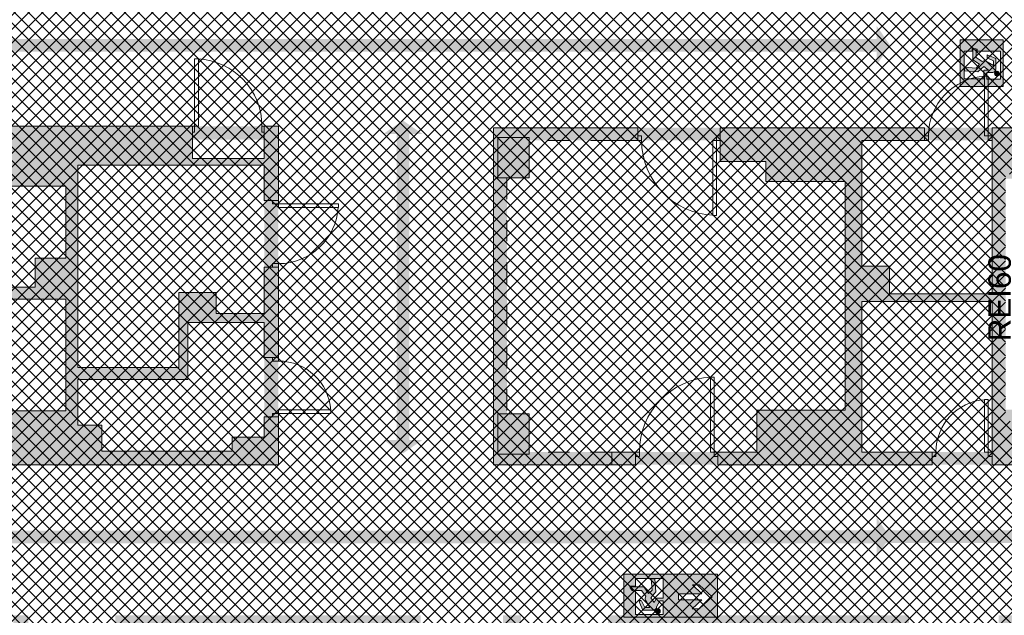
# Paper-space layout 'AP-07 STREFY POŻAROWE I EWAKUACJA - PIĘTRO 5' of a CAD drawing. Header units: millimetres. Extents: x 0 to 594, y 0 to 450.
# Tile 12 of 14: x 338 to 469, y 202 to 281. Entities that reach past the tile are written whole.
import ezdxf
from ezdxf.xclip import XClip

# ---------------------------------------------------------------- set-up
doc = ezdxf.new("R2010")
doc.units = ezdxf.units.MM
doc.header["$MEASUREMENT"] = 0
doc.header["$XCLIPFRAME"] = 0
doc.linetypes.add('PRZERYWANA', pattern=[5.64444, 2.82222, -2.82222])
for name, color, linetype, lineweight, true_color in [('A_ewakuacja_Nr_pióra__104', 7, 'Continuous', 5, 0x006532), ('A_podkład_Nr_pióra__254', 7, 'Continuous', 5, 0xfdfdfd), ('A_ppoż proj_Nr_pióra__104', 7, 'Continuous', 5, 0x006532), ('A_ppoż proj_Nr_pióra__21', 7, 'Continuous', 5, 0xfe9865)]:
    doc.layers.add(name, color=color, linetype=linetype, lineweight=lineweight, true_color=true_color)
for name, color, linetype, lineweight in [('A_ewakuacja_Nr_pióra__4', 94, 'Continuous', 18), ('A_podkład_Nr_pióra__2', 8, 'Continuous', 13), ('A_ppoż proj_Nr_pióra__1', 7, 'Continuous', 20), ('A_ppoż proj_Nr_pióra__4', 94, 'Continuous', 18), ('A_ppoż proj_Nr_pióra__81', 2, 'Continuous', 5)]:
    doc.layers.add(name, color=color, linetype=linetype, lineweight=lineweight)
doc.layers.add('A_podrys', color=7, linetype='Continuous')
doc.styles.add('STYL_AUTOMATYCZNY_1', font='arial.ttf')

# ---------------------------------------------------------------- blocks, each defined once
blk = doc.blocks.new('Rysunek_1_1', base_point=(-1569.28, -182.96))
at = {"layer": 'A_ewakuacja_Nr_pióra__104', "linetype": 'Continuous', "lineweight": 0, "true_color": 0x004c26}
h = blk.add_hatch(color=118, dxfattribs=at)
h.paths.add_polyline_path([(469.2, 272.27), (469.2, 278.52), (463.45, 278.52), (463.45, 272.27)])
h.paths.add_polyline_path([(466.64, 274.47), (466.64, 273.28), (464.01, 273.28), (464.01, 276.99), (465.06, 276.99), (465.06, 277.43), (465.72, 277.25), (465.72, 276.99), (468.84, 276.99), (468.84, 273.27), (467.02, 273.27), (467.02, 274.16), (467.82, 274.16, 0.414214), (468.23, 274.57), (468.23, 276), (467.08, 276.51), (467.08, 276.11), (467.9, 275.72), (467.9, 275.06), (467.06, 275.55), (466.88, 275.65, 0.230447), (466.39, 275.61), (465.6, 276.16), (465.6, 277.15), (465.14, 277.28), (465.14, 275.85), (466.04, 275.25), (465.59, 274.73), (464.04, 274.87), (464.04, 274.38), (465.81, 274.25), (466.61, 274.93), (467.24, 274.47)], flags=0)
for points in [[(468.7, 274.09, 1), (468.08, 273.88, 1)], [(422.8, 202.07, 1), (423.39, 202.35, 1)]]:
    blk.add_hatch(color=118, dxfattribs=at).paths.add_polyline_path(points)
h = blk.add_hatch(color=118, dxfattribs=at)
h.paths.add_polyline_path([(418.56, 207.15), (418.56, 201.4), (431.05, 201.4), (431.05, 207.15)])
h.paths.add_polyline_path([(423.81, 201.76), (420.09, 201.76), (420.09, 204.88), (419.83, 204.88, -0.24241), (419.35, 205.54), (420.09, 205.54), (420.09, 206.59), (423.8, 206.59), (423.8, 203.96), (422.91, 203.96), (422.61, 203.36), (422.15, 203.99), (422.82, 204.79), (422.7, 206.55), (422.21, 206.55), (422.35, 205.01), (421.83, 204.56), (421.23, 205.46), (419.57, 205.46, 0.304489), (419.93, 204.99), (420.92, 204.99), (421.47, 204.21, 0.230447), (421.43, 203.71), (421.53, 203.54), (422.02, 202.69), (421.35, 202.69), (420.97, 203.52, 1.14772), (420.63, 203.37), (421.08, 202.37), (422.5, 202.37, 0.414214), (422.92, 202.78), (423.36, 203.58), (423.81, 203.58)], flags=0)
h.paths.add_polyline_path([(425.86, 203.73), (425.86, 204.54), (428.98, 204.55), (427.7, 205.72), (428.6, 205.72), (430.36, 204.12), (428.61, 202.53), (427.68, 202.53), (428.98, 203.73)], flags=0)
at = {"layer": 'A_podkład_Nr_pióra__254', "linetype": 'Continuous', "lineweight": 5, "true_color": 0xfdfdfd}
h = blk.add_hatch(color=7, dxfattribs=at)
h.paths.add_polyline_path([(70.72, 133.27), (538.72, 133.27), (538.72, 136.57), (538.72, 199.87), (538.72, 202.87), (534.02, 202.87), (534.02, 201.67), (532.42, 201.67), (532.42, 199.87), (533.32, 199.87), (533.32, 136.57), (504.72, 136.57), (504.72, 137.27), (503.22, 137.27), (503.22, 159.77), (508.32, 159.77), (508.32, 166.27), (503.22, 166.27), (503.22, 178.37), (513.92, 178.37), (513.92, 181.47), (521.22, 181.47), (521.22, 199.87), (521.42, 199.87), (521.42, 201.67), (520.12, 201.67), (520.12, 199.87), (519.92, 199.87), (519.92, 182.77), (513.92, 182.77), (503.22, 182.77), (503.22, 195.67), (512.12, 195.67), (512.12, 201.67), (493.62, 201.67), (483.12, 201.67), (482.22, 201.67), (482.22, 195.67), (483.12, 195.67), (483.12, 199.77), (493.62, 199.77), (493.62, 195.67), (501.62, 195.67), (501.62, 137.27), (500.42, 137.27), (500.42, 136.57), (471.82, 136.57), (471.82, 137.27), (471.82, 145.07), (470.52, 145.07), (470.52, 186.87), (471.62, 186.87), (471.62, 193.67), (470.52, 193.67), (470.52, 199.87), (471.22, 199.87), (471.22, 201.67), (468.62, 201.67), (468.62, 199.87), (468.92, 199.87), (468.92, 193.67), (467.82, 193.67), (467.82, 186.87), (468.92, 186.87), (468.92, 145.07), (468.02, 145.07), (468.02, 137.27), (467.42, 137.27), (467.42, 136.57), (438.82, 136.57), (438.82, 137.27), (437.22, 137.27), (437.22, 195.67), (445.62, 195.67), (445.62, 199.87), (456.02, 199.87), (456.02, 195.67), (456.62, 195.67), (456.62, 199.87), (456.62, 201.67), (445.62, 201.67), (427.62, 201.67), (416.42, 201.67), (416.42, 199.87), (416.42, 195.67), (417.02, 195.67), (417.02, 199.87), (427.62, 199.87), (427.62, 195.67), (435.62, 195.67), (435.62, 137.27), (434.42, 137.27), (434.42, 136.57), (405.82, 136.57), (405.82, 137.27), (405.82, 145.27), (404.72, 145.27), (404.72, 186.87), (405.62, 186.87), (405.62, 193.67), (404.82, 193.67), (404.82, 199.87), (404.82, 201.67), (402.42, 201.67), (402.42, 199.87), (403.12, 199.87), (403.12, 193.67), (401.82, 193.67), (401.82, 186.87), (402.92, 186.87), (402.92, 175.97), (402.22, 175.97), (402.22, 174.97), (402.92, 174.97), (402.92, 145.27), (401.82, 145.27), (401.82, 137.27), (401.52, 137.27), (401.52, 136.57), (372.92, 136.57), (372.92, 137.27), (371.52, 137.27), (371.52, 174.97), (386.12, 174.97), (386.12, 179.27), (390.22, 179.27), (390.22, 174.97), (391.22, 174.97), (391.22, 175.97), (390.82, 175.97), (390.82, 179.87), (386.12, 179.87), (386.12, 180.07), (385.22, 180.07), (385.22, 175.97), (371.52, 175.97), (371.52, 195.67), (385.22, 195.67), (385.22, 187.07), (386.12, 187.07), (386.12, 195.67), (390.92, 195.67), (390.92, 199.87), (391.42, 199.87), (391.42, 201.67), (390.92, 201.67), (369.82, 201.67), (362.02, 201.67), (350.62, 201.67), (350.62, 199.87), (350.92, 199.87), (350.92, 195.57), (351.52, 195.57), (351.52, 199.87), (362.02, 199.87), (362.02, 195.57), (369.82, 195.57), (369.82, 137.27), (368.42, 137.27), (368.42, 136.57), (339.82, 136.57), (339.82, 137.27), (339.62, 137.27), (339.62, 145.27), (339.12, 145.27), (339.12, 187.17), (339.62, 187.17), (339.62, 193.97), (338.52, 193.97), (338.52, 199.87), (339.02, 199.87), (339.02, 201.67), (337.02, 201.67), (337.02, 199.87), (337.02, 193.97), (336.02, 193.97), (336.02, 187.17), (336.42, 187.17), (336.42, 145.27), (336.02, 145.27), (336.02, 137.27), (335.72, 137.27), (335.72, 136.57), (307.12, 136.57), (307.12, 137.27), (305.72, 137.27), (305.72, 195.67), (314.22, 195.67), (314.22, 199.87), (324.72, 199.87), (324.72, 195.67), (325.32, 195.67), (325.32, 199.87), (325.42, 199.87), (325.42, 201.67), (314.22, 201.67), (295.42, 201.67), (284.42, 201.67), (284.42, 199.87), (284.32, 199.87), (284.32, 195.67), (284.92, 195.67), (284.92, 199.87), (295.42, 199.87), (295.42, 195.67), (303.92, 195.67), (303.92, 137.27), (302.72, 137.27), (302.72, 136.57), (274.12, 136.57), (274.12, 137.27), (273.52, 137.27), (273.52, 145.27), (273.02, 145.27), (273.02, 187.17), (273.47, 187.17), (273.47, 193.97), (272.42, 193.97), (272.42, 199.87), (272.82, 199.87), (272.82, 201.67), (271.67, 201.67), (269.62, 201.67), (269.62, 199.77), (270.72, 199.77), (270.72, 193.97), (269.87, 193.97), (269.87, 187.17), (270.32, 187.17), (270.32, 145.27), (269.92, 145.27), (269.92, 137.27), (269.42, 137.27), (269.42, 136.57), (240.82, 136.57), (240.82, 137.27), (239.32, 137.27), (239.32, 195.67), (247.72, 195.67), (247.72, 199.77), (258.22, 199.77), (258.22, 195.67), (258.82, 195.67), (258.82, 199.77), (258.62, 199.77), (258.62, 201.67), (247.72, 201.67), (236.52, 201.67), (236.52, 195.67), (237.62, 195.67), (237.62, 137.27), (236.42, 137.27), (236.42, 136.57), (207.82, 136.57), (207.82, 137.27), (207.42, 137.27), (207.42, 145.27), (205.12, 145.27), (205.12, 187.17), (207.42, 187.17), (207.42, 195.77), (220.52, 195.77), (220.52, 201.67), (198.62, 201.67), (186.72, 201.67), (186.72, 200.07), (187.52, 200.07), (187.52, 195.67), (188.62, 195.67), (188.62, 200.07), (198.62, 200.07), (198.62, 195.77), (203.62, 195.77), (203.62, 187.17), (203.62, 182.37), (188.62, 182.37), (188.62, 187.67), (187.52, 187.67), (187.52, 181.27), (203.62, 181.27), (203.62, 145.27), (203.62, 137.27), (203.52, 137.27), (203.52, 136.57), (174.92, 136.57), (174.92, 137.27), (173.52, 137.27), (173.52, 169.87), (171.92, 169.87), (171.92, 137.27), (170.52, 137.27), (170.52, 136.57), (141.92, 136.57), (141.92, 137.27), (141.62, 137.27), (141.62, 145.07), (140.62, 145.07), (140.62, 181.67), (147.02, 181.67), (147.02, 178.67), (160.72, 178.67), (160.72, 195.27), (160.72, 200.07), (169.32, 200.07), (169.32, 196.07), (171.92, 196.07), (171.92, 178.87), (173.52, 178.87), (173.52, 200.07), (177.72, 200.07), (177.72, 201.67), (173.52, 201.67), (169.32, 201.67), (160.72, 201.67), (149.42, 201.67), (147.82, 201.67), (147.82, 200.47), (149.42, 200.47), (149.42, 195.27), (159.52, 195.27), (159.52, 182.67), (147.02, 182.67), (140.62, 182.67), (140.62, 186.57), (141.82, 186.57), (141.82, 194.17), (137.82, 194.17), (137.82, 191.27), (127.92, 191.27), (127.92, 196.37), (127.92, 198.27), (130.02, 198.27), (130.02, 200.47), (139.82, 200.47), (139.82, 201.67), (130.02, 201.67), (127.92, 201.67), (121.12, 201.67), (121.12, 196.37), (127.32, 196.37), (127.32, 191.27), (121.12, 191.27), (121.12, 183.97), (137.82, 183.97), (137.82, 145.07), (137.82, 137.27), (137.62, 137.27), (137.62, 136.57), (109.02, 136.57), (109.02, 137.27), (104.72, 137.27), (104.72, 136.57), (76.12, 136.57), (76.12, 164.67), (101.52, 164.67), (101.52, 195.87), (109.32, 195.87), (109.32, 200.07), (112.12, 200.07), (112.12, 201.67), (109.32, 201.67), (93.52, 201.67), (90.52, 201.67), (90.52, 200.07), (93.52, 200.07), (93.52, 195.87), (100.02, 195.87), (100.02, 166.27), (76.12, 166.27), (76.12, 200.07), (81.52, 200.07), (81.52, 201.67), (76.12, 201.67), (76.12, 202.87), (76.12, 224.57), (105.52, 224.57), (105.52, 221.77), (121.07, 221.77), (121.07, 224.57), (123.37, 224.57), (123.37, 226.47), (123.52, 226.47), (123.52, 227.07), (123.37, 227.07), (123.37, 227.77), (121.07, 227.77), (105.52, 227.77), (76.12, 227.77), (76.12, 228.02), (76.12, 257.47), (76.12, 260.57), (120.82, 260.57), (123.02, 260.57), (123.02, 261.27), (123.17, 261.27), (123.17, 261.87), (123.02, 261.87), (123.02, 264.27), (120.82, 264.27), (120.82, 266.97), (76.12, 266.97), (76.12, 293.47), (93.82, 293.47), (103.32, 293.47), (113.22, 293.47), (122.52, 293.47), (122.52, 295.17), (121.22, 295.17), (121.22, 301.87), (121.22, 308.47), (120.42, 308.47), (120.42, 301.87), (113.22, 301.87), (103.32, 301.87), (94.62, 301.87), (94.62, 312.23), (94.76, 312.37), (94.2, 312.94), (93.82, 312.56), (93.82, 301.87), (93.82, 295.17), (76.12, 295.17), (76.12, 351.77), (104.72, 351.77), (104.72, 351.07), (106.42, 351.07), (106.42, 320.87), (102.13, 320.87), (101.27, 320.01), (101.83, 319.44), (102.46, 320.07), (106.42, 320.07), (106.42, 318.47), (120.42, 318.47), (121.22, 319.27), (107.62, 319.27), (107.62, 351.07), (109.42, 351.07), (109.42, 351.77), (138.02, 351.77), (138.02, 341.47), (138.02, 326.67), (138.02, 301.57), (135.32, 301.57), (135.32, 295.17), (134.52, 295.17), (134.52, 293.47), (155.22, 293.47), (168.72, 293.47), (169.82, 293.47), (169.82, 286.07), (169.82, 281.47), (171.02, 281.47), (171.02, 286.07), (174.22, 286.07), (174.22, 293.47), (174.22, 300.87), (174.22, 302.82), (174.22, 315.42), (174.22, 351.07), (175.42, 351.07), (175.42, 355.07), (175.42, 356.17), (175.42, 357.77), (175.42, 364.12), (175.42, 372.08), (175.42, 382.62), (175.42, 383.07), (175.42, 383.87), (174.17, 383.87), (169.42, 383.87), (144.92, 383.87), (144.92, 388.37), (169.02, 388.37), (172.62, 388.37), (173.52, 388.37), (174.17, 388.37), (175.42, 388.37), (175.42, 389.62), (175.42, 396.67), (174.17, 396.67), (173.52, 396.67), (172.92, 396.67), (172.92, 390.87), (169.02, 390.87), (144.92, 390.87), (144.92, 413.87), (169.42, 413.87), (172.92, 413.87), (172.92, 412.37), (172.92, 411.57), (173.02, 411.57), (173.02, 410.47), (173.52, 410.47), (174.17, 410.47), (175.42, 410.47), (175.42, 412.37), (175.42, 415.12), (175.42, 418.17), (175.42, 419.77), (174.17, 419.77), (173.52, 419.77), (173.02, 419.77), (172.92, 419.77), (172.92, 418.17), (172.92, 416.37), (169.42, 416.37), (144.92, 416.37), (144.92, 439.37), (169.02, 439.37), (172.62, 439.37), (172.92, 439.37), (172.92, 433.57), (173.52, 433.57), (174.17, 433.57), (175.42, 433.57), (175.42, 439.37), (175.42, 440.62), (175.42, 441.87), (175.42, 443.37), (174.17, 443.37), (173.52, 443.37), (173.52, 442.57), (173.02, 442.57), (172.92, 442.57), (172.92, 441.87), (172.62, 441.87), (169.02, 441.87), (143.67, 441.87), (142.42, 441.87), (142.42, 440.62), (142.42, 415.12), (142.42, 389.62), (142.42, 382.62), (142.42, 381.37), (143.67, 381.37), (169.42, 381.37), (172.92, 381.37), (172.92, 372.08), (172.92, 368.36), (172.92, 364.12), (172.92, 356.17), (172.92, 355.07), (171.12, 355.07), (109.42, 355.07), (104.72, 355.07), (70.72, 355.07), (70.72, 260.57), (71.92, 260.57), (71.92, 257.47), (71.92, 228.02), (70.72, 228.02), (70.72, 202.87)])
h.paths.add_polyline_path([(113.22, 294.67), (103.32, 294.67), (103.32, 301.07), (113.22, 301.07)], flags=0)
h.paths.add_polyline_path([(140.22, 326.67), (140.02, 326.67), (140.02, 341.47), (142.12, 341.47), (142.12, 351.07), (142.52, 351.07), (142.52, 351.77), (171.12, 351.77), (171.12, 351.07), (172.12, 351.07), (172.12, 326.67), (171.32, 326.67), (171.32, 324.77), (172.12, 324.77), (172.12, 315.42), (172.12, 302.82), (172.12, 300.87), (168.72, 300.87), (168.72, 295.17), (155.22, 295.17), (155.22, 302.87), (140.22, 302.87), (140.22, 324.77), (142.92, 324.77), (154.52, 324.77), (161.32, 324.77), (161.32, 326.67), (154.52, 326.67), (142.92, 326.67)], flags=0)
h = blk.add_hatch(color=7, dxfattribs=at)
h.paths.add_polyline_path([(269.73, 260.27), (273.42, 260.27), (273.42, 258.32), (274.92, 258.32), (274.92, 262.67), (295.82, 262.67), (295.82, 245.07), (274.92, 245.07), (274.92, 248.21), (273.42, 248.21), (273.42, 240.8), (274.92, 240.8), (274.92, 243.57), (295.82, 243.57), (295.82, 225.97), (274.92, 225.97), (274.92, 230.65), (273.42, 230.65), (273.42, 228.37), (269.72, 228.37), (269.72, 224.47), (274.12, 224.47), (297.42, 224.47), (297.42, 221.77), (303.22, 221.77), (303.72, 221.77), (330.52, 221.77), (336.12, 221.77), (344.82, 221.77), (348.82, 221.77), (366.22, 221.77), (372.42, 221.77), (372.42, 228.17), (370.52, 228.17), (370.52, 225.47), (366.22, 225.47), (366.22, 223.57), (348.82, 223.57), (348.82, 227.07), (345.62, 227.07), (345.62, 233.17), (360.32, 233.17), (360.32, 240.77), (364.12, 240.77), (370.52, 240.77), (370.52, 236.07), (372.42, 236.07), (372.42, 248.17), (370.52, 248.17), (370.52, 241.97), (364.12, 241.97), (364.12, 244.77), (359.12, 244.77), (359.12, 234.77), (345.62, 234.77), (345.62, 243.87), (345.62, 258.98), (345.62, 261.77), (360.92, 261.77), (370.52, 261.77), (370.52, 257.07), (372.42, 257.07), (372.42, 266.97), (370.52, 266.97), (370.52, 265.17), (370.52, 262.67), (360.92, 262.67), (360.92, 265.17), (360.92, 266.97), (359.72, 266.97), (345.62, 266.97), (327.32, 266.97), (303.52, 266.97), (297.42, 266.97), (297.42, 264.17), (274.12, 264.17), (269.73, 264.17)])
h.paths.add_polyline_path([(303.22, 226.87), (297.52, 226.87), (297.52, 243.87), (339.92, 243.87), (344.02, 243.87), (344.02, 228.97), (336.12, 228.97), (336.12, 226.37), (330.52, 226.37), (330.52, 223.57), (303.72, 223.57), (303.22, 223.57)], flags=0)
h.paths.add_polyline_path([(324.42, 244.77), (297.52, 244.77), (297.52, 261.87), (303.52, 261.87), (303.52, 265.17), (327.32, 265.17), (327.32, 261.77), (336.12, 261.77), (336.12, 258.98), (344.02, 258.98), (344.02, 249.37), (339.92, 249.37), (339.92, 245.47), (324.42, 245.47)], flags=0)
for points in [[(420.42, 266.77), (401.12, 266.77), (401.12, 221.77), (420.42, 221.77), (420.42, 223.47), (405.92, 223.47), (405.92, 228.57), (402.92, 228.57), (402.92, 260.07), (405.92, 260.07), (405.92, 265.07), (420.42, 265.07)], [(436.32, 223.47), (431.12, 223.47), (431.12, 221.77), (436.32, 221.77), (450.32, 221.77), (459.72, 221.77), (459.72, 223.47), (450.32, 223.47), (450.32, 243.57), (454.02, 243.57), (467.72, 243.57), (467.72, 229.12), (467.72, 223.47), (467.72, 221.77), (471.82, 221.77), (471.82, 229.12), (469.52, 229.12), (469.52, 259.97), (471.82, 259.97), (471.82, 266.77), (467.72, 266.77), (467.72, 265.07), (467.72, 259.97), (467.72, 244.57), (454.02, 244.57), (454.02, 248.27), (450.32, 248.27), (450.32, 265.07), (458.72, 265.07), (458.72, 266.77), (450.32, 266.77), (437.52, 266.77), (431.42, 266.77), (431.42, 262.27), (437.52, 262.27), (437.52, 259.57), (448.12, 259.57), (448.12, 248.27), (448.12, 243.57), (448.12, 229.07), (436.32, 229.07)]]:
    blk.add_hatch(color=7, dxfattribs=at).paths.add_polyline_path(points)
at = {"layer": 'A_ppoż proj_Nr_pióra__104', "linetype": 'Continuous', "lineweight": 5, "true_color": 0x006532}
for points in [[(222.39, 275.15), (222.39, 276.92), (452.3, 276.92), (452.3, 275.15), (454.11, 277.77), (452.3, 280.39), (452.3, 278.62), (222.39, 278.62), (222.39, 280.39), (220.59, 277.77)], [(386.42, 265.94), (388.19, 265.94), (388.19, 225.09), (386.42, 225.09), (389.04, 223.28), (391.66, 225.09), (389.89, 225.09), (389.89, 265.94), (391.66, 265.94), (389.04, 267.74)], [(484.54, 216.92), (481.92, 218.72), (479.3, 216.92), (481.07, 216.92), (481.07, 213.02), (430.75, 213.02), (430.75, 211.32), (494.77, 211.32), (494.77, 213.02), (482.77, 213.02), (482.77, 216.92)], [(222.39, 209.49), (222.39, 211.26), (452.3, 211.26), (452.3, 209.49), (454.11, 212.11), (452.3, 214.73), (452.3, 212.96), (222.39, 212.96), (222.39, 214.73), (220.59, 212.11)]]:
    blk.add_hatch(color=128, dxfattribs=at).paths.add_polyline_path(points)
at = {"layer": 'A_ppoż proj_Nr_pióra__21', "linetype": 'Continuous', "lineweight": 5, "true_color": 0xfe9865}
h = blk.add_hatch(dxfattribs=at)
h.set_pattern_fill('bloczki_betonowe_0001', color=21, style=0, pattern_type=2)
h.set_pattern_definition([(45, (-1569.2778, -182.9554), (-0.9192388, 0.9192388), []), (135, (-1569.2778, -182.9554), (0.9192388, 0.9192388), [])])
h.paths.add_polyline_path([(204.57, 266.67), (215.02, 266.67), (215.02, 266.87), (245.62, 266.87), (245.62, 221.87), (215.92, 221.87), (215.92, 201.42), (205.12, 201.42), (205.12, 136.57), (534.02, 136.57), (534.02, 227.57), (469.52, 227.57), (469.52, 260.57), (533.32, 260.57), (533.32, 351.77), (204.57, 351.77)])
at = {"layer": 'A_ppoż proj_Nr_pióra__4', "linetype": 'Continuous', "lineweight": 0, "true_color": 0x002000}
for points in [[(538.72, 263.67), (467.72, 263.67), (467.72, 260.57), (538.72, 260.57)], [(467.72, 227.57), (469.52, 227.57), (469.52, 260.57), (467.72, 260.57)], [(538.72, 227.57), (467.72, 227.57), (467.72, 224.47), (538.72, 224.47)]]:
    blk.add_hatch(color=98, dxfattribs=at).paths.add_polyline_path(points)
at = {"layer": 'A_ppoż proj_Nr_pióra__81', "linetype": 'Continuous', "lineweight": 0, "true_color": 0x3f3f00}
for points in [[(297.42, 266.97), (297.42, 265.17), (372.42, 265.17), (372.42, 266.97)], [(401.12, 265.07), (468.82, 265.07), (468.82, 266.77), (401.12, 266.77)], [(370.52, 265.17), (370.52, 221.77), (372.42, 221.77), (372.42, 265.17)], [(401.12, 265.07), (401.12, 223.47), (402.92, 223.47), (402.92, 265.07)], [(297.42, 223.57), (297.42, 221.77), (370.52, 221.77), (370.52, 223.57)], [(401.12, 223.47), (401.12, 221.77), (471.82, 221.77), (471.82, 223.47)]]:
    blk.add_hatch(color=48, dxfattribs=at).paths.add_polyline_path(points)
at = {"layer": 'A_ewakuacja_Nr_pióra__4', "color": 94, "linetype": 'Continuous', "lineweight": 18, "flags": 128}
for points in [[(463.45, 272.27), (463.45, 278.52), (469.2, 278.52), (469.2, 272.27)], [(469.2, 272.27), (463.45, 272.27)]]:
    blk.add_lwpolyline(points, dxfattribs=at)
for points in [[(464.01, 273.28), (466.64, 273.28), (466.64, 274.47), (467.24, 274.47), (466.61, 274.93), (465.81, 274.25), (464.04, 274.38), (464.04, 274.87), (465.59, 274.73), (466.04, 275.25), (465.14, 275.85), (465.14, 277.28), (465.6, 277.15), (465.6, 276.16), (466.39, 275.61, -0.230447), (466.88, 275.65), (467.06, 275.55), (467.9, 275.06), (467.9, 275.72), (467.08, 276.11), (467.08, 276.51), (468.23, 276), (468.23, 274.57, -0.414214), (467.82, 274.16), (467.02, 274.16), (467.02, 273.27), (468.84, 273.27), (468.84, 276.99), (465.72, 276.99), (465.72, 277.25), (465.06, 277.43), (465.06, 276.99), (464.01, 276.99)], [(423.8, 206.59), (423.8, 203.96), (422.91, 203.96), (422.61, 203.36), (422.15, 203.99), (422.82, 204.79), (422.7, 206.55), (422.21, 206.55), (422.35, 205.01), (421.83, 204.56), (421.23, 205.46), (419.57, 205.46, 0.304489), (419.93, 204.99), (420.92, 204.99), (421.47, 204.21, 0.230447), (421.43, 203.71), (421.53, 203.54), (422.02, 202.69), (421.35, 202.69), (420.97, 203.52, 1.14772), (420.63, 203.37), (421.08, 202.37), (422.5, 202.37, 0.414214), (422.92, 202.78), (423.36, 203.58), (423.81, 203.58), (423.81, 201.76), (420.09, 201.76), (420.09, 204.88), (419.83, 204.88, -0.24241), (419.35, 205.54), (420.09, 205.54), (420.09, 206.59)]]:
    blk.add_lwpolyline(points, format="xyb", close=True, dxfattribs=at)
for points in [[(431.05, 201.4), (418.56, 201.4), (418.56, 207.15), (431.05, 207.15)], [(425.86, 204.54), (425.86, 203.73), (428.98, 203.73), (427.68, 202.53), (428.61, 202.53), (430.36, 204.12), (428.6, 205.72), (427.7, 205.72), (428.98, 204.55)]]:
    blk.add_lwpolyline(points, close=True, dxfattribs=at)
at = {"layer": 'A_ewakuacja_Nr_pióra__4', "color": 94, "linetype": 'Continuous', "lineweight": 18}
for centre in [(468.39, 273.99), (423.09, 202.21)]:
    blk.add_circle(centre, 0.328, dxfattribs=at)
at = {"layer": 'A_podkład_Nr_pióra__2', "color": 8, "linetype": 'Continuous', "lineweight": 13}
for p, q in [((361.22, 275.97), (361.22, 266.17)), ((361.22, 275.97), (361.72, 275.97)), ((361.72, 266.97), (361.72, 275.97)), ((467.22, 273.67), (466.72, 273.67)), ((466.72, 265.67), (466.72, 273.67)), ((467.22, 273.67), (467.22, 265.07)), ((297.42, 266.97), (361.72, 266.97)), ((360.92, 266.97), (360.92, 262.67)), ((372.42, 266.97), (370.22, 266.97)), ((370.22, 266.97), (370.22, 266.17)), ((370.52, 266.97), (370.52, 262.67)), ((372.42, 266.97), (372.42, 256.12)), ((361.22, 266.17), (360.92, 266.17)), ((370.22, 266.17), (370.52, 266.17)), ((420.42, 266.77), (401.12, 266.77)), ((401.12, 266.77), (401.12, 221.77)), ((420.42, 266.77), (420.42, 265.07)), ((420.92, 265.67), (420.42, 265.67)), ((420.92, 265.07), (420.92, 265.67)), ((430.92, 255.07), (430.92, 265.67)), ((430.92, 265.67), (431.42, 265.67)), ((431.42, 262.27), (431.42, 266.77)), ((458.72, 266.77), (431.42, 266.77)), ((458.72, 266.77), (458.72, 265.07)), ((459.22, 265.67), (458.72, 265.67)), ((459.22, 265.67), (459.22, 265.07)), ((467.72, 265.67), (466.72, 265.67)), ((467.72, 266.77), (467.72, 244.57)), ((471.82, 266.77), (467.72, 266.77)), ((401.72, 265.47), (401.72, 260.07)), ((405.92, 265.47), (401.72, 265.47)), ((405.92, 260.07), (405.92, 265.47)), ((416.92, 265.07), (420.92, 265.07)), ((431.42, 265.07), (430.42, 265.07)), ((430.42, 265.07), (430.42, 255.07)), ((450.32, 265.07), (459.22, 265.07)), ((450.32, 248.27), (450.32, 265.07)), ((459.22, 265.07), (458.72, 265.07)), ((467.22, 265.07), (467.72, 265.07)), ((345.62, 261.77), (370.52, 261.77)), ((345.62, 234.77), (345.62, 261.77)), ((370.52, 262.67), (360.92, 262.67)), ((370.52, 261.77), (370.52, 257.07)), ((431.42, 262.27), (437.52, 262.27)), ((437.52, 262.27), (437.52, 259.57)), ((401.72, 260.07), (405.92, 260.07)), ((437.52, 259.57), (448.12, 259.57)), ((448.12, 259.57), (448.12, 229.07)), ((336.12, 258.98), (344.02, 258.98)), ((344.02, 258.98), (344.02, 249.37)), ((370.52, 257.07), (372.42, 257.07)), ((371.62, 256.62), (371.62, 257.07)), ((380.42, 256.62), (371.62, 256.62)), ((380.42, 256.62), (380.42, 256.12)), ((372.42, 256.12), (380.42, 256.12)), ((430.92, 255.07), (430.42, 255.07)), ((344.02, 249.37), (339.92, 249.37)), ((339.92, 249.37), (339.92, 245.47)), ((372.42, 248.62), (371.62, 248.62)), ((371.62, 248.62), (371.62, 248.17)), ((372.42, 235.62), (372.42, 248.62)), ((370.52, 248.17), (372.42, 248.17)), ((370.52, 248.17), (370.52, 241.97)), ((454.02, 248.27), (450.32, 248.27)), ((454.02, 244.57), (454.02, 248.27)), ((339.92, 245.47), (324.42, 245.47)), ((364.12, 244.77), (359.12, 244.77)), ((359.12, 244.77), (359.12, 234.77)), ((364.12, 241.97), (364.12, 244.77)), ((297.52, 243.87), (344.02, 243.87)), ((344.02, 243.87), (344.02, 228.97)), ((450.32, 243.57), (467.72, 243.57)), ((450.32, 223.47), (450.32, 243.57)), ((467.72, 244.57), (454.02, 244.57)), ((467.72, 221.77), (467.72, 243.57)), ((370.52, 241.97), (364.12, 241.97)), ((360.32, 240.77), (370.52, 240.77)), ((360.32, 233.17), (360.32, 240.77)), ((370.52, 240.77), (370.52, 236.07)), ((370.52, 236.07), (372.42, 236.07)), ((371.62, 235.62), (371.62, 236.07)), ((372.42, 235.62), (371.62, 235.62)), ((359.12, 234.77), (345.62, 234.77)), ((345.62, 227.07), (345.62, 233.17)), ((345.62, 233.17), (360.32, 233.17)), ((430.62, 233.47), (430.12, 233.47)), ((430.12, 223.47), (430.12, 233.47)), ((430.62, 233.47), (430.62, 222.87)), ((467.22, 230.47), (466.72, 230.47)), ((466.72, 223.47), (466.72, 230.47)), ((467.22, 230.47), (467.22, 222.87)), ((344.02, 228.97), (336.12, 228.97)), ((372.42, 221.77), (372.42, 229.12)), ((372.42, 229.12), (379.42, 229.12)), ((379.42, 228.62), (379.42, 229.12)), ((448.12, 229.07), (436.32, 229.07)), ((436.32, 229.07), (436.32, 223.47)), ((370.52, 228.17), (372.42, 228.17)), ((370.52, 228.17), (370.52, 225.47)), ((379.42, 228.62), (371.62, 228.62)), ((371.62, 228.62), (371.62, 228.17)), ((401.72, 228.57), (401.72, 223.17)), ((405.92, 228.57), (401.72, 228.57)), ((405.92, 223.17), (405.92, 228.57)), ((348.82, 227.07), (345.62, 227.07)), ((348.82, 223.57), (348.82, 227.07)), ((370.52, 225.47), (366.22, 225.47)), ((366.22, 225.47), (366.22, 223.57)), ((366.22, 223.57), (348.82, 223.57)), ((401.72, 223.17), (405.92, 223.17)), ((420.62, 223.47), (416.92, 223.47)), ((416.92, 223.47), (416.92, 221.77)), ((420.12, 221.77), (420.12, 223.47)), ((420.62, 222.87), (420.12, 222.87)), ((420.62, 223.47), (420.62, 222.87)), ((436.32, 223.47), (430.12, 223.47)), ((430.62, 222.87), (431.12, 222.87)), ((431.12, 221.77), (431.12, 223.47)), ((460.22, 223.47), (450.32, 223.47)), ((459.72, 221.77), (459.72, 223.47)), ((460.22, 222.87), (459.72, 222.87)), ((460.22, 223.47), (460.22, 222.87)), ((467.72, 223.47), (466.72, 223.47)), ((467.22, 222.87), (467.72, 222.87)), ((297.42, 221.77), (372.42, 221.77)), ((401.12, 221.77), (420.12, 221.77)), ((431.12, 221.77), (459.72, 221.77)), ((467.72, 221.77), (471.82, 221.77))]:
    blk.add_line(p, q, dxfattribs=at)
at = {"layer": 'A_podkład_Nr_pióra__2', "color": 8, "linetype": 'PRZERYWANA', "lineweight": 13}
for p, q in [((416.92, 265.07), (405.92, 265.07)), ((402.92, 260.07), (402.92, 228.57)), ((416.92, 223.47), (405.92, 223.47))]:
    blk.add_line(p, q, dxfattribs=at)
at = {"layer": 'A_podkład_Nr_pióra__2', "color": 8, "linetype": 'Continuous', "lineweight": 13}
for centre, radius, start, end in [((361.22, 266.97), 9, 0, 87.1725), ((467.22, 265.67), 8, 93.1802, 180), ((430.92, 265.07), 10, 180, 267.4549), ((372.42, 256.62), 8, 270, 356.8198), ((372.42, 228.62), 7, 3.6334, 90), ((430.62, 223.47), 10, 92.5451, 180), ((467.22, 223.47), 7, 93.6334, 180)]:
    blk.add_arc(centre, radius, start, end, dxfattribs=at)
at = {"layer": 'A_ppoż proj_Nr_pióra__1', "color": 7, "linetype": 'Continuous', "lineweight": 20, "insert": (468.75, 244.07), "char_height": 3, "attachment_point": 5, "rotation": 90, "style": 'STYL_AUTOMATYCZNY_1'}
blk.add_mtext('\\A1;{\\pqc;\\fArial|b0|i0|c238|p0;\\W1.000000;REI60}', dxfattribs=at)

psp = doc.layouts.new('AP-07 STREFY POŻAROWE I EWAKUACJA - PIĘTRO 5')

# ---------------------------------------------------------------- block references
at = {"layer": 'A_podrys', "color": 37, "linetype": 'Continuous', "lineweight": 5, "true_color": 0x656532}
ref = psp.add_blockref('Rysunek_1_1', (-1569.28, -182.96), dxfattribs=at)
XClip(ref).set_block_clipping_path([(29.90003743, 78.515858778), (554.1798222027, 445.1)])

doc.saveas('drawing.dxf')
